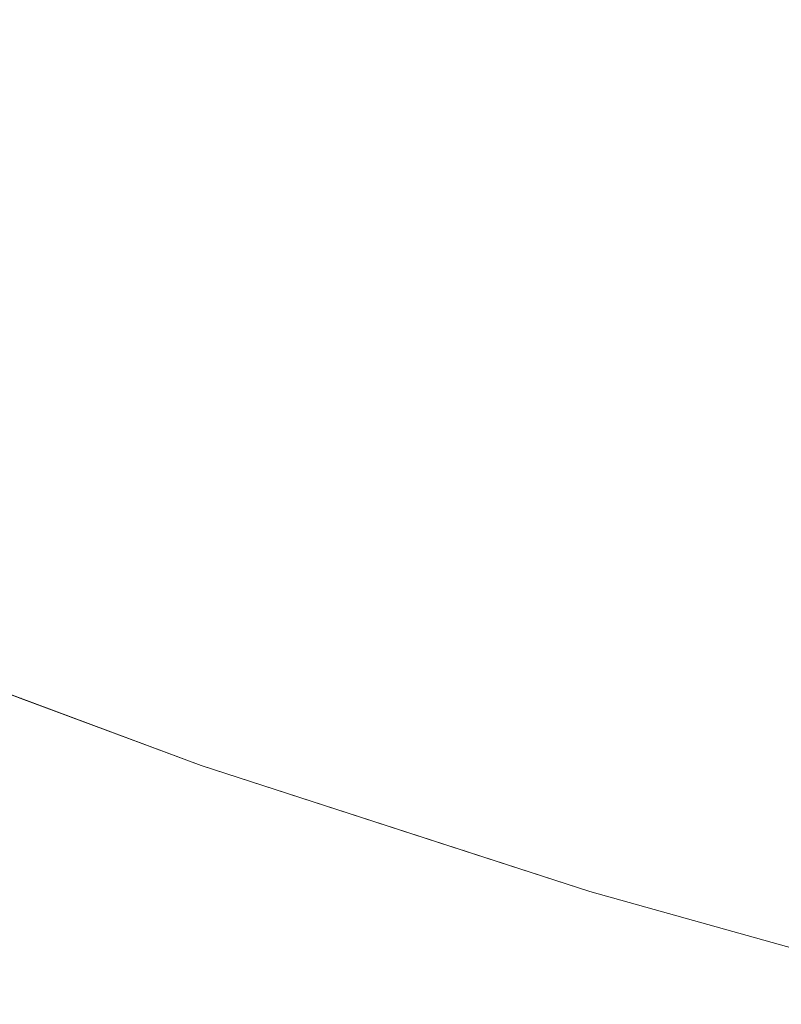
# Model space of a CAD drawing. Header units: centimetres. Extents: x -35.1 to 36.2, y 4.2 to 6.
# Tile 20 of 256: x -35.0179 to -35.0054, y 4.2055 to 4.2217. Entities that reach past the tile are written whole.
import ezdxf

# ---------------------------------------------------------------- set-up
doc = ezdxf.new("R2010")
doc.units = ezdxf.units.CM
doc.header["$LTSCALE"] = 2.54
doc.layers.add('Lucido design-1', color=7, linetype='Continuous')

# ---------------------------------------------------------------- blocks, each defined once
blk = doc.blocks.new('Gruppo-4-1')
at = {"color": 7, "linetype": 'Continuous', "lineweight": 9}
for points, invisible_edges in [([(-35.002214, 4.222929, -2312.367604), (-35.005282, 4.223942, -2312.367604), (-35.006142, 4.222544, -2312.370043), (-35.003017, 4.221512, -2312.370043)], 15), ([(-35.003017, 4.221512, -2313.074297), (-35.006142, 4.222544, -2313.074297), (-35.005282, 4.223942, -2313.076736), (-35.002214, 4.222929, -2313.076736)], 15), ([(-35.010083, 4.222311, -2312.372546), (-35.006968, 4.221199, -2312.372546), (-35.006142, 4.222544, -2312.370043), (-35.009204, 4.223637, -2312.370043)], 15), ([(-35.009204, 4.223637, -2313.074297), (-35.006142, 4.222544, -2313.074297), (-35.006968, 4.221199, -2313.071794), (-35.010083, 4.222311, -2313.071794)], 15), ([(-35.014873, 4.221042, -2312.377736), (-35.014023, 4.222234, -2312.375111), (-35.01705, 4.223484, -2312.375111), (-35.017947, 4.222311, -2312.377736)], 15), ([(-35.01705, 4.223484, -2313.069229), (-35.014023, 4.222234, -2313.069229), (-35.014873, 4.221042, -2313.066604), (-35.017947, 4.222311, -2313.066604)], 15), ([(-35.010083, 4.222311, -2312.372546), (-35.013131, 4.223484, -2312.372546), (-35.014023, 4.222234, -2312.375111), (-35.010925, 4.221042, -2312.375111)], 15), ([(-35.010925, 4.221042, -2313.069229), (-35.014023, 4.222234, -2313.069229), (-35.013131, 4.223484, -2313.071794), (-35.010083, 4.222311, -2313.071794)], 15), ([(-35.003017, 4.221512, -2312.370043), (-35.006142, 4.222544, -2312.370043), (-35.006968, 4.221199, -2312.372546), (-35.003789, 4.22015, -2312.372546)], 15), ([(-35.003789, 4.22015, -2313.071794), (-35.006968, 4.221199, -2313.071794), (-35.006142, 4.222544, -2313.074297), (-35.003017, 4.221512, -2313.074297)], 15), ([(-35.017947, 4.222311, -2312.377736), (-35.018797, 4.221199, -2312.380418), (-35.015679, 4.219912, -2312.380418), (-35.014873, 4.221042, -2312.377736)], 15), ([(-35.017947, 4.222311, -2313.066604), (-35.014873, 4.221042, -2313.066604), (-35.015679, 4.219912, -2313.063922), (-35.018797, 4.221199, -2313.063922)], 15), ([(-35.010925, 4.221042, -2312.375111), (-35.007759, 4.219912, -2312.375111), (-35.006968, 4.221199, -2312.372546), (-35.010083, 4.222311, -2312.372546)], 15), ([(-35.010083, 4.222311, -2313.071794), (-35.006968, 4.221199, -2313.071794), (-35.007759, 4.219912, -2313.069229), (-35.010925, 4.221042, -2313.069229)], 15), ([(-35.011728, 4.219833, -2312.377736), (-35.010925, 4.221042, -2312.375111), (-35.014023, 4.222234, -2312.375111), (-35.014873, 4.221042, -2312.377736)], 15), ([(-35.011728, 4.219833, -2313.066604), (-35.014873, 4.221042, -2313.066604), (-35.014023, 4.222234, -2313.069229), (-35.010925, 4.221042, -2313.069229)], 15), ([(-35.01644, 4.218846, -2312.383155), (-35.015679, 4.219912, -2312.380418), (-35.018797, 4.221199, -2312.380418), (-35.019599, 4.22015, -2312.383155)], 15), ([(-35.018797, 4.221199, -2313.063922), (-35.015679, 4.219912, -2313.063922), (-35.01644, 4.218846, -2313.061185), (-35.019599, 4.22015, -2313.061185)], 15), ([(-35.003789, 4.22015, -2312.372546), (-35.006968, 4.221199, -2312.372546), (-35.007759, 4.219912, -2312.375111), (-35.004529, 4.218846, -2312.375111)], 15), ([(-35.004529, 4.218846, -2313.069229), (-35.007759, 4.219912, -2313.069229), (-35.006968, 4.221199, -2313.071794), (-35.003789, 4.22015, -2313.071794)], 15), ([(-35.014873, 4.221042, -2312.377736), (-35.015679, 4.219912, -2312.380418), (-35.012489, 4.218685, -2312.380418), (-35.011728, 4.219833, -2312.377736)], 15), ([(-35.012489, 4.218685, -2313.063922), (-35.015679, 4.219912, -2313.063922), (-35.014873, 4.221042, -2313.066604), (-35.011728, 4.219833, -2313.066604)], 15), ([(-35.008513, 4.218685, -2312.377736), (-35.007759, 4.219912, -2312.375111), (-35.010925, 4.221042, -2312.375111), (-35.011728, 4.219833, -2312.377736)], 15), ([(-35.010925, 4.221042, -2313.069229), (-35.007759, 4.219912, -2313.069229), (-35.008513, 4.218685, -2313.066604), (-35.011728, 4.219833, -2313.066604)], 15), ([(-35.019599, 4.22015, -2312.383155), (-35.020351, 4.219167, -2312.385944), (-35.017153, 4.217847, -2312.385944), (-35.01644, 4.218846, -2312.383155)], 15), ([(-35.019599, 4.22015, -2313.061185), (-35.01644, 4.218846, -2313.061185), (-35.017153, 4.217847, -2313.058396), (-35.020351, 4.219167, -2313.058396)], 15), ([(-35.013207, 4.217603, -2312.383155), (-35.012489, 4.218685, -2312.380418), (-35.015679, 4.219912, -2312.380418), (-35.01644, 4.218846, -2312.383155)], 15), ([(-35.013207, 4.217603, -2313.061185), (-35.01644, 4.218846, -2313.061185), (-35.015679, 4.219912, -2313.063922), (-35.012489, 4.218685, -2313.063922)], 15), ([(-35.011728, 4.219833, -2312.377736), (-35.012489, 4.218685, -2312.380418), (-35.009229, 4.217521, -2312.380418), (-35.008513, 4.218685, -2312.377736)], 15), ([(-35.011728, 4.219833, -2313.066604), (-35.008513, 4.218685, -2313.066604), (-35.009229, 4.217521, -2313.063922), (-35.012489, 4.218685, -2313.063922)], 15), ([(-35.004529, 4.218846, -2312.375111), (-35.007759, 4.219912, -2312.375111), (-35.008513, 4.218685, -2312.377736), (-35.005234, 4.217603, -2312.377736)], 15), ([(-35.005234, 4.217603, -2313.066604), (-35.008513, 4.218685, -2313.066604), (-35.007759, 4.219912, -2313.069229), (-35.004529, 4.218846, -2313.069229)], 15), ([(-35.017816, 4.216917, -2312.388781), (-35.017153, 4.217847, -2312.385944), (-35.020351, 4.219167, -2312.385944), (-35.021051, 4.218252, -2312.388781)], 15), ([(-35.020351, 4.219167, -2313.058396), (-35.017153, 4.217847, -2313.058396), (-35.017816, 4.216917, -2313.055559), (-35.021051, 4.218252, -2313.055559)], 15), ([(-35.01644, 4.218846, -2312.383155), (-35.017153, 4.217847, -2312.385944), (-35.01388, 4.216588, -2312.385944), (-35.013207, 4.217603, -2312.383155)], 15), ([(-35.01388, 4.216588, -2313.058396), (-35.017153, 4.217847, -2313.058396), (-35.01644, 4.218846, -2313.061185), (-35.013207, 4.217603, -2313.061185)], 15), ([(-35.009904, 4.216423, -2312.383155), (-35.009229, 4.217521, -2312.380418), (-35.012489, 4.218685, -2312.380418), (-35.013207, 4.217603, -2312.383155)], 15), ([(-35.012489, 4.218685, -2313.063922), (-35.009229, 4.217521, -2313.063922), (-35.009904, 4.216423, -2313.061185), (-35.013207, 4.217603, -2313.061185)], 15), ([(-35.005234, 4.217603, -2312.377736), (-35.008513, 4.218685, -2312.377736), (-35.009229, 4.217521, -2312.380418), (-35.005902, 4.216423, -2312.380418)], 15), ([(-35.005902, 4.216423, -2313.063922), (-35.009229, 4.217521, -2313.063922), (-35.008513, 4.218685, -2313.066604), (-35.005234, 4.217603, -2313.066604)], 15), ([(-35.021051, 4.218252, -2312.388781), (-35.021696, 4.217408, -2312.391665), (-35.018428, 4.216059, -2312.391665), (-35.017816, 4.216917, -2312.388781)], 15), ([(-35.021051, 4.218252, -2313.055559), (-35.017816, 4.216917, -2313.055559), (-35.018428, 4.216059, -2313.052675), (-35.021696, 4.217408, -2313.052675)], 15), ([(-35.014507, 4.215644, -2312.388781), (-35.01388, 4.216588, -2312.385944), (-35.017153, 4.217847, -2312.385944), (-35.017816, 4.216917, -2312.388781)], 15), ([(-35.014507, 4.215644, -2313.055559), (-35.017816, 4.216917, -2313.055559), (-35.017153, 4.217847, -2313.058396), (-35.01388, 4.216588, -2313.058396)], 15), ([(-35.013207, 4.217603, -2312.383155), (-35.01388, 4.216588, -2312.385944), (-35.010536, 4.215394, -2312.385944), (-35.009904, 4.216423, -2312.383155)], 15), ([(-35.013207, 4.217603, -2313.061185), (-35.009904, 4.216423, -2313.061185), (-35.010536, 4.215394, -2313.058396), (-35.01388, 4.216588, -2313.058396)], 15), ([(-35.005902, 4.216423, -2312.380418), (-35.002512, 4.215394, -2312.380418), (-35.001892, 4.216588, -2312.377736), (-35.005234, 4.217603, -2312.377736)], 15), ([(-35.005234, 4.217603, -2313.066604), (-35.001892, 4.216588, -2313.066604), (-35.002512, 4.215394, -2313.063922), (-35.005902, 4.216423, -2313.063922)], 15), ([(-35.006533, 4.215311, -2312.383155), (-35.005902, 4.216423, -2312.380418), (-35.009229, 4.217521, -2312.380418), (-35.009904, 4.216423, -2312.383155)], 15), ([(-35.006533, 4.215311, -2313.061185), (-35.009904, 4.216423, -2313.061185), (-35.009229, 4.217521, -2313.063922), (-35.005902, 4.216423, -2313.063922)], 15), ([(-35.017816, 4.216917, -2312.388781), (-35.018428, 4.216059, -2312.391665), (-35.015085, 4.214773, -2312.391665), (-35.014507, 4.215644, -2312.388781)], 15), ([(-35.015085, 4.214773, -2313.052675), (-35.018428, 4.216059, -2313.052675), (-35.017816, 4.216917, -2313.055559), (-35.014507, 4.215644, -2313.055559)], 15), ([(-35.011125, 4.214436, -2312.388781), (-35.010536, 4.215394, -2312.385944), (-35.01388, 4.216588, -2312.385944), (-35.014507, 4.215644, -2312.388781)], 15), ([(-35.01388, 4.216588, -2313.058396), (-35.010536, 4.215394, -2313.058396), (-35.011125, 4.214436, -2313.055559), (-35.014507, 4.215644, -2313.055559)], 15), ([(-35.009904, 4.216423, -2312.383155), (-35.010536, 4.215394, -2312.385944), (-35.007124, 4.214268, -2312.385944), (-35.006533, 4.215311, -2312.383155)], 15), ([(-35.007124, 4.214268, -2313.058396), (-35.010536, 4.215394, -2313.058396), (-35.009904, 4.216423, -2313.061185), (-35.006533, 4.215311, -2313.061185)], 15), ([(-35.003098, 4.214268, -2312.383155), (-35.002512, 4.215394, -2312.380418), (-35.005902, 4.216423, -2312.380418), (-35.006533, 4.215311, -2312.383155)], 15), ([(-35.005902, 4.216423, -2313.063922), (-35.002512, 4.215394, -2313.063922), (-35.003098, 4.214268, -2313.061185), (-35.006533, 4.215311, -2313.061185)], 15), ([(-35.015613, 4.213977, -2312.39459), (-35.015085, 4.214773, -2312.391665), (-35.018428, 4.216059, -2312.391665), (-35.018987, 4.215275, -2312.39459)], 15), ([(-35.015613, 4.213977, -2313.04975), (-35.018987, 4.215275, -2313.04975), (-35.018428, 4.216059, -2313.052675), (-35.015085, 4.214773, -2313.052675)], 15), ([(-35.014507, 4.215644, -2312.388781), (-35.015085, 4.214773, -2312.391665), (-35.011668, 4.213553, -2312.391665), (-35.011125, 4.214436, -2312.388781)], 15), ([(-35.014507, 4.215644, -2313.055559), (-35.011125, 4.214436, -2313.055559), (-35.011668, 4.213553, -2313.052675), (-35.015085, 4.214773, -2313.052675)], 15), ([(-35.007674, 4.213298, -2312.388781), (-35.007124, 4.214268, -2312.385944), (-35.010536, 4.215394, -2312.385944), (-35.011125, 4.214436, -2312.388781)], 15), ([(-35.007674, 4.213298, -2313.055559), (-35.011125, 4.214436, -2313.055559), (-35.010536, 4.215394, -2313.058396), (-35.007124, 4.214268, -2313.058396)], 15), ([(-35.018987, 4.215275, -2312.39459), (-35.019492, 4.214568, -2312.397555), (-35.016089, 4.213259, -2312.397555), (-35.015613, 4.213977, -2312.39459)], 15), ([(-35.016089, 4.213259, -2313.046785), (-35.019492, 4.214568, -2313.046785), (-35.018987, 4.215275, -2313.04975), (-35.015613, 4.213977, -2313.04975)], 15), ([(-35.006533, 4.215311, -2312.383155), (-35.007124, 4.214268, -2312.385944), (-35.003647, 4.213212, -2312.385944), (-35.003098, 4.214268, -2312.383155)], 15), ([(-35.006533, 4.215311, -2313.061185), (-35.003098, 4.214268, -2313.061185), (-35.003647, 4.213212, -2313.058396), (-35.007124, 4.214268, -2313.058396)], 15), ([(-35.012164, 4.212746, -2312.39459), (-35.011668, 4.213553, -2312.391665), (-35.015085, 4.214773, -2312.391665), (-35.015613, 4.213977, -2312.39459)], 15), ([(-35.015085, 4.214773, -2313.052675), (-35.011668, 4.213553, -2313.052675), (-35.012164, 4.212746, -2313.04975), (-35.015613, 4.213977, -2313.04975)], 15), ([(-35.016513, 4.212621, -2312.400554), (-35.016089, 4.213259, -2312.397555), (-35.019492, 4.214568, -2312.397555), (-35.019941, 4.21394, -2312.400554)], 15), ([(-35.016513, 4.212621, -2313.043786), (-35.019941, 4.21394, -2313.043786), (-35.019492, 4.214568, -2313.046785), (-35.016089, 4.213259, -2313.046785)], 15), ([(-35.011125, 4.214436, -2312.388781), (-35.011668, 4.213553, -2312.391665), (-35.008181, 4.212402, -2312.391665), (-35.007674, 4.213298, -2312.388781)], 15), ([(-35.008181, 4.212402, -2313.052675), (-35.011668, 4.213553, -2313.052675), (-35.011125, 4.214436, -2313.055559), (-35.007674, 4.213298, -2313.055559)], 15), ([(-35.004157, 4.21223, -2312.388781), (-35.003647, 4.213212, -2312.385944), (-35.007124, 4.214268, -2312.385944), (-35.007674, 4.213298, -2312.388781)], 15), ([(-35.007124, 4.214268, -2313.058396), (-35.003647, 4.213212, -2313.058396), (-35.004157, 4.21223, -2313.055559), (-35.007674, 4.213298, -2313.055559)], 15), ([(-35.019941, 4.21394, -2312.400554), (-35.020332, 4.213391, -2312.403583), (-35.016882, 4.212064, -2312.403583), (-35.016513, 4.212621, -2312.400554)], 15), ([(-35.016882, 4.212064, -2313.040757), (-35.020332, 4.213391, -2313.040757), (-35.019941, 4.21394, -2313.043786), (-35.016513, 4.212621, -2313.043786)], 15), ([(-35.015613, 4.213977, -2312.39459), (-35.016089, 4.213259, -2312.397555), (-35.012612, 4.212018, -2312.397555), (-35.012164, 4.212746, -2312.39459)], 15), ([(-35.015613, 4.213977, -2313.04975), (-35.012164, 4.212746, -2313.04975), (-35.012612, 4.212018, -2313.046785), (-35.016089, 4.213259, -2313.046785)], 15), ([(-35.008645, 4.211585, -2312.39459), (-35.008181, 4.212402, -2312.391665), (-35.011668, 4.213553, -2312.391665), (-35.012164, 4.212746, -2312.39459)], 15), ([(-35.008645, 4.211585, -2313.04975), (-35.012164, 4.212746, -2313.04975), (-35.011668, 4.213553, -2313.052675), (-35.008181, 4.212402, -2313.052675)], 15), ([(-35.017197, 4.21159, -2312.40664), (-35.016882, 4.212064, -2312.403583), (-35.020332, 4.213391, -2312.403583), (-35.020665, 4.212924, -2312.40664)], 15), ([(-35.017197, 4.21159, -2313.0377), (-35.020665, 4.212924, -2313.0377), (-35.020332, 4.213391, -2313.040757), (-35.016882, 4.212064, -2313.040757)], 15), ([(-35.01301, 4.21137, -2312.400554), (-35.012612, 4.212018, -2312.397555), (-35.016089, 4.213259, -2312.397555), (-35.016513, 4.212621, -2312.400554)], 15), ([(-35.016089, 4.213259, -2313.046785), (-35.012612, 4.212018, -2313.046785), (-35.01301, 4.21137, -2313.043786), (-35.016513, 4.212621, -2313.043786)], 15), ([(-35.007674, 4.213298, -2312.388781), (-35.008181, 4.212402, -2312.391665), (-35.004628, 4.211324, -2312.391665), (-35.004157, 4.21223, -2312.388781)], 15), ([(-35.007674, 4.213298, -2313.055559), (-35.004157, 4.21223, -2313.055559), (-35.004628, 4.211324, -2313.052675), (-35.008181, 4.212402, -2313.052675)], 15), ([(-35.020665, 4.212924, -2312.40664), (-35.020939, 4.21254, -2312.409719), (-35.017455, 4.2112, -2312.409719), (-35.017197, 4.21159, -2312.40664)], 15), ([(-35.017455, 4.2112, -2313.034621), (-35.020939, 4.21254, -2313.034621), (-35.020665, 4.212924, -2313.0377), (-35.017197, 4.21159, -2313.0377)], 15), ([(-35.012164, 4.212746, -2312.39459), (-35.012612, 4.212018, -2312.397555), (-35.009063, 4.210847, -2312.397555), (-35.008645, 4.211585, -2312.39459)], 15), ([(-35.009063, 4.210847, -2313.046785), (-35.012612, 4.212018, -2313.046785), (-35.012164, 4.212746, -2313.04975), (-35.008645, 4.211585, -2313.04975)], 15), ([(-35.016513, 4.212621, -2312.400554), (-35.016882, 4.212064, -2312.403583), (-35.013357, 4.210805, -2312.403583), (-35.01301, 4.21137, -2312.400554)], 15), ([(-35.016513, 4.212621, -2313.043786), (-35.01301, 4.21137, -2313.043786), (-35.013357, 4.210805, -2313.040757), (-35.016882, 4.212064, -2313.040757)], 15), ([(-35.017657, 4.210896, -2312.412816), (-35.017455, 4.2112, -2312.409719), (-35.020939, 4.21254, -2312.409719), (-35.021153, 4.21224, -2312.412816)], 15), ([(-35.017657, 4.210896, -2313.031524), (-35.021153, 4.21224, -2313.031524), (-35.020939, 4.21254, -2313.034621), (-35.017455, 4.2112, -2313.034621)], 15), ([(-35.005059, 4.210496, -2312.39459), (-35.004628, 4.211324, -2312.391665), (-35.008181, 4.212402, -2312.391665), (-35.008645, 4.211585, -2312.39459)], 15), ([(-35.008181, 4.212402, -2313.052675), (-35.004628, 4.211324, -2313.052675), (-35.005059, 4.210496, -2313.04975), (-35.008645, 4.211585, -2313.04975)], 15), ([(-35.021153, 4.21224, -2312.412816), (-35.021306, 4.212026, -2312.415926), (-35.017802, 4.210678, -2312.415926), (-35.017657, 4.210896, -2312.412816)], 15), ([(-35.017802, 4.210678, -2313.028414), (-35.021306, 4.212026, -2313.028414), (-35.021153, 4.21224, -2313.031524), (-35.017657, 4.210896, -2313.031524)], 15), ([(-35.017889, 4.210547, -2312.419046), (-35.017802, 4.210678, -2312.415926), (-35.021306, 4.212026, -2312.415926), (-35.021398, 4.211896, -2312.419046)], 15), ([(-35.017889, 4.210547, -2313.025294), (-35.021398, 4.211896, -2313.025294), (-35.021306, 4.212026, -2313.028414), (-35.017802, 4.210678, -2313.028414)], 15), ([(-35.013652, 4.210324, -2312.40664), (-35.013357, 4.210805, -2312.403583), (-35.016882, 4.212064, -2312.403583), (-35.017197, 4.21159, -2312.40664)], 15), ([(-35.016882, 4.212064, -2313.040757), (-35.013357, 4.210805, -2313.040757), (-35.013652, 4.210324, -2313.0377), (-35.017197, 4.21159, -2313.0377)], 15), ([(-35.009435, 4.210191, -2312.400554), (-35.009063, 4.210847, -2312.397555), (-35.012612, 4.212018, -2312.397555), (-35.01301, 4.21137, -2312.400554)], 15), ([(-35.009435, 4.210191, -2313.043786), (-35.01301, 4.21137, -2313.043786), (-35.012612, 4.212018, -2313.046785), (-35.009063, 4.210847, -2313.046785)], 15), ([(-35.017889, 4.210547, -2312.419046), (-35.021398, 4.211896, -2312.419046), (-35.021061, 4.211707, -2312.42217)], 11), ([(-35.021061, 4.211707, -2313.02217), (-35.021398, 4.211896, -2313.025294), (-35.017889, 4.210547, -2313.025294)], 11), ([(-35.021061, 4.211707, -2312.42217), (-35.017906, 4.210535, -2312.42217), (-35.017889, 4.210547, -2312.419046)], 10), ([(-35.017906, 4.210535, -2312.42217), (-35.021061, 4.211707, -2312.42217), (-35.021061, 4.211707, -2313.02217), (-35.014955, 4.209438, -2313.02217)], 10), ([(-35.017889, 4.210547, -2313.025294), (-35.014955, 4.209438, -2313.02217), (-35.021061, 4.211707, -2313.02217)], 9), ([(-35.017197, 4.21159, -2312.40664), (-35.017455, 4.2112, -2312.409719), (-35.013895, 4.209929, -2312.409719), (-35.013652, 4.210324, -2312.40664)], 15), ([(-35.017197, 4.21159, -2313.0377), (-35.013652, 4.210324, -2313.0377), (-35.013895, 4.209929, -2313.034621), (-35.017455, 4.2112, -2313.034621)], 15), ([(-35.008645, 4.211585, -2312.39459), (-35.009063, 4.210847, -2312.397555), (-35.005447, 4.209749, -2312.397555), (-35.005059, 4.210496, -2312.39459)], 15), ([(-35.008645, 4.211585, -2313.04975), (-35.005059, 4.210496, -2313.04975), (-35.005447, 4.209749, -2313.046785), (-35.009063, 4.210847, -2313.046785)], 15), ([(-35.01301, 4.21137, -2312.400554), (-35.013357, 4.210805, -2312.403583), (-35.00976, 4.209618, -2312.403583), (-35.009435, 4.210191, -2312.400554)], 15), ([(-35.00976, 4.209618, -2313.040757), (-35.013357, 4.210805, -2313.040757), (-35.01301, 4.21137, -2313.043786), (-35.009435, 4.210191, -2313.043786)], 15), ([(-35.014085, 4.20962, -2312.412816), (-35.013895, 4.209929, -2312.409719), (-35.017455, 4.2112, -2312.409719), (-35.017657, 4.210896, -2312.412816)], 15), ([(-35.017455, 4.2112, -2313.034621), (-35.013895, 4.209929, -2313.034621), (-35.014085, 4.20962, -2313.031524), (-35.017657, 4.210896, -2313.031524)], 15), ([(-35.017657, 4.210896, -2312.412816), (-35.017802, 4.210678, -2312.415926), (-35.014221, 4.209399, -2312.415926), (-35.014085, 4.20962, -2312.412816)], 15), ([(-35.017657, 4.210896, -2313.031524), (-35.014085, 4.20962, -2313.031524), (-35.014221, 4.209399, -2313.028414), (-35.017802, 4.210678, -2313.028414)], 15), ([(-35.010036, 4.209131, -2312.40664), (-35.00976, 4.209618, -2312.403583), (-35.013357, 4.210805, -2312.403583), (-35.013652, 4.210324, -2312.40664)], 15), ([(-35.010036, 4.209131, -2313.0377), (-35.013652, 4.210324, -2313.0377), (-35.013357, 4.210805, -2313.040757), (-35.00976, 4.209618, -2313.040757)], 15), ([(-35.005793, 4.209085, -2312.400554), (-35.005447, 4.209749, -2312.397555), (-35.009063, 4.210847, -2312.397555), (-35.009435, 4.210191, -2312.400554)], 15), ([(-35.009063, 4.210847, -2313.046785), (-35.005447, 4.209749, -2313.046785), (-35.005793, 4.209085, -2313.043786), (-35.009435, 4.210191, -2313.043786)], 15), ([(-35.014303, 4.209266, -2312.419046), (-35.014221, 4.209399, -2312.415926), (-35.017802, 4.210678, -2312.415926), (-35.017889, 4.210547, -2312.419046)], 15), ([(-35.017802, 4.210678, -2313.028414), (-35.014221, 4.209399, -2313.028414), (-35.014303, 4.209266, -2313.025294), (-35.017889, 4.210547, -2313.025294)], 15), ([(-35.017889, 4.210547, -2312.419046), (-35.017906, 4.210535, -2312.42217), (-35.014955, 4.209438, -2312.42217)], 9), ([(-35.014955, 4.209438, -2313.02217), (-35.014955, 4.209438, -2312.42217), (-35.017906, 4.210535, -2312.42217)], 9), ([(-35.014955, 4.209438, -2312.42217), (-35.014303, 4.209266, -2312.419046), (-35.017889, 4.210547, -2312.419046)], 11), ([(-35.017889, 4.210547, -2313.025294), (-35.014303, 4.209266, -2313.025294), (-35.014955, 4.209438, -2313.02217)], 11), ([(-35.005059, 4.210496, -2312.39459), (-35.005447, 4.209749, -2312.397555), (-35.001768, 4.208728, -2312.397555), (-35.00141, 4.209483, -2312.39459)], 15), ([(-35.013652, 4.210324, -2312.40664), (-35.013895, 4.209929, -2312.409719), (-35.010263, 4.20873, -2312.409719), (-35.010036, 4.209131, -2312.40664)], 15), ([(-35.010263, 4.20873, -2313.034621), (-35.013895, 4.209929, -2313.034621), (-35.013652, 4.210324, -2313.0377), (-35.010036, 4.209131, -2313.0377)], 15), ([(-35.009435, 4.210191, -2312.400554), (-35.00976, 4.209618, -2312.403583), (-35.006094, 4.208505, -2312.403583), (-35.005793, 4.209085, -2312.400554)], 15), ([(-35.009435, 4.210191, -2313.043786), (-35.005793, 4.209085, -2313.043786), (-35.006094, 4.208505, -2313.040757), (-35.00976, 4.209618, -2313.040757)], 15), ([(-35.01044, 4.208417, -2312.412816), (-35.010263, 4.20873, -2312.409719), (-35.013895, 4.209929, -2312.409719), (-35.014085, 4.20962, -2312.412816)], 15), ([(-35.01044, 4.208417, -2313.031524), (-35.014085, 4.20962, -2313.031524), (-35.013895, 4.209929, -2313.034621), (-35.010263, 4.20873, -2313.034621)], 15), ([(-35.002086, 4.208056, -2312.400554), (-35.001768, 4.208728, -2312.397555), (-35.005447, 4.209749, -2312.397555), (-35.005793, 4.209085, -2312.400554)], 15), ([(-35.002086, 4.208056, -2313.043786), (-35.005793, 4.209085, -2313.043786), (-35.005447, 4.209749, -2313.046785), (-35.001768, 4.208728, -2313.046785)], 15), ([(-35.014085, 4.20962, -2312.412816), (-35.014221, 4.209399, -2312.415926), (-35.010567, 4.208193, -2312.415926), (-35.01044, 4.208417, -2312.412816)], 15), ([(-35.010567, 4.208193, -2313.028414), (-35.014221, 4.209399, -2313.028414), (-35.014085, 4.20962, -2313.031524), (-35.01044, 4.208417, -2313.031524)], 15), ([(-35.00635, 4.208012, -2312.40664), (-35.006094, 4.208505, -2312.403583), (-35.00976, 4.209618, -2312.403583), (-35.010036, 4.209131, -2312.40664)], 15), ([(-35.00976, 4.209618, -2313.040757), (-35.006094, 4.208505, -2313.040757), (-35.00635, 4.208012, -2313.0377), (-35.010036, 4.209131, -2313.0377)], 15), ([(-35.014303, 4.209266, -2312.419046), (-35.014955, 4.209438, -2312.42217), (-35.01066, 4.208043, -2312.42217), (-35.010643, 4.208059, -2312.419046)], 13), ([(-35.01066, 4.208043, -2312.42217), (-35.014955, 4.209438, -2312.42217), (-35.014955, 4.209438, -2313.02217), (-35.008587, 4.207369, -2313.02217)], 10), ([(-35.014955, 4.209438, -2313.02217), (-35.014303, 4.209266, -2313.025294), (-35.010643, 4.208059, -2313.025294)], 11), ([(-35.010643, 4.208059, -2313.025294), (-35.008587, 4.207369, -2313.02217), (-35.014955, 4.209438, -2313.02217)], 9), ([(-35.010643, 4.208059, -2312.419046), (-35.010567, 4.208193, -2312.415926), (-35.014221, 4.209399, -2312.415926), (-35.014303, 4.209266, -2312.419046)], 15), ([(-35.010643, 4.208059, -2313.025294), (-35.014303, 4.209266, -2313.025294), (-35.014221, 4.209399, -2313.028414), (-35.010567, 4.208193, -2313.028414)], 15), ([(-35.010036, 4.209131, -2312.40664), (-35.010263, 4.20873, -2312.409719), (-35.006561, 4.207606, -2312.409719), (-35.00635, 4.208012, -2312.40664)], 15), ([(-35.010036, 4.209131, -2313.0377), (-35.00635, 4.208012, -2313.0377), (-35.006561, 4.207606, -2313.034621), (-35.010263, 4.20873, -2313.034621)], 15), ([(-35.005793, 4.209085, -2312.400554), (-35.006094, 4.208505, -2312.403583), (-35.002364, 4.20747, -2312.403583), (-35.002086, 4.208056, -2312.400554)], 15), ([(-35.002364, 4.20747, -2313.040757), (-35.006094, 4.208505, -2313.040757), (-35.005793, 4.209085, -2313.043786), (-35.002086, 4.208056, -2313.043786)], 15), ([(-35.006726, 4.20729, -2312.412816), (-35.006561, 4.207606, -2312.409719), (-35.010263, 4.20873, -2312.409719), (-35.01044, 4.208417, -2312.412816)], 15), ([(-35.010263, 4.20873, -2313.034621), (-35.006561, 4.207606, -2313.034621), (-35.006726, 4.20729, -2313.031524), (-35.01044, 4.208417, -2313.031524)], 15), ([(-35.01044, 4.208417, -2312.412816), (-35.010567, 4.208193, -2312.415926), (-35.006844, 4.207063, -2312.415926), (-35.006726, 4.20729, -2312.412816)], 15), ([(-35.01044, 4.208417, -2313.031524), (-35.006726, 4.20729, -2313.031524), (-35.006844, 4.207063, -2313.028414), (-35.010567, 4.208193, -2313.028414)], 15), ([(-35.0026, 4.206971, -2312.40664), (-35.002364, 4.20747, -2312.403583), (-35.006094, 4.208505, -2312.403583), (-35.00635, 4.208012, -2312.40664)], 15), ([(-35.0026, 4.206971, -2313.0377), (-35.00635, 4.208012, -2313.0377), (-35.006094, 4.208505, -2313.040757), (-35.002364, 4.20747, -2313.040757)], 15), ([(-35.010643, 4.208059, -2312.419046), (-35.01066, 4.208043, -2312.42217), (-35.008587, 4.207369, -2312.42217)], 9), ([(-35.006915, 4.206927, -2312.419046), (-35.006844, 4.207063, -2312.415926), (-35.010567, 4.208193, -2312.415926), (-35.010643, 4.208059, -2312.419046)], 15), ([(-35.010567, 4.208193, -2313.028414), (-35.006844, 4.207063, -2313.028414), (-35.006915, 4.206927, -2313.025294), (-35.010643, 4.208059, -2313.025294)], 15), ([(-35.008587, 4.207369, -2312.42217), (-35.006915, 4.206927, -2312.419046), (-35.010643, 4.208059, -2312.419046)], 11), ([(-35.010643, 4.208059, -2313.025294), (-35.006915, 4.206927, -2313.025294), (-35.008587, 4.207369, -2313.02217)], 11), ([(-35.008587, 4.207369, -2313.02217), (-35.008587, 4.207369, -2312.42217), (-35.01066, 4.208043, -2312.42217)], 9), ([(-35.00635, 4.208012, -2312.40664), (-35.006561, 4.207606, -2312.409719), (-35.002795, 4.206561, -2312.409719), (-35.0026, 4.206971, -2312.40664)], 15), ([(-35.002795, 4.206561, -2313.034621), (-35.006561, 4.207606, -2313.034621), (-35.00635, 4.208012, -2313.0377), (-35.0026, 4.206971, -2313.0377)], 15), ([(-35.002946, 4.206241, -2312.412816), (-35.002795, 4.206561, -2312.409719), (-35.006561, 4.207606, -2312.409719), (-35.006726, 4.20729, -2312.412816)], 15), ([(-35.002946, 4.206241, -2313.031524), (-35.006726, 4.20729, -2313.031524), (-35.006561, 4.207606, -2313.034621), (-35.002795, 4.206561, -2313.034621)], 15), ([(-35.006915, 4.206927, -2312.419046), (-35.008587, 4.207369, -2312.42217), (-35.003137, 4.205847, -2312.42217), (-35.00312, 4.205873, -2312.419046)], 13), ([(-35.003137, 4.205847, -2312.42217), (-35.008587, 4.207369, -2312.42217), (-35.008587, 4.207369, -2313.02217), (-35.001974, 4.205523, -2313.02217)], 10), ([(-35.001974, 4.205523, -2313.02217), (-35.008587, 4.207369, -2313.02217), (-35.006915, 4.206927, -2313.025294), (-35.00312, 4.205873, -2313.025294)], 14), ([(-35.006726, 4.20729, -2312.412816), (-35.006844, 4.207063, -2312.415926), (-35.003055, 4.206011, -2312.415926), (-35.002946, 4.206241, -2312.412816)], 15), ([(-35.003055, 4.206011, -2313.028414), (-35.006844, 4.207063, -2313.028414), (-35.006726, 4.20729, -2313.031524), (-35.002946, 4.206241, -2313.031524)], 15), ([(-35.00312, 4.205873, -2312.419046), (-35.003055, 4.206011, -2312.415926), (-35.006844, 4.207063, -2312.415926), (-35.006915, 4.206927, -2312.419046)], 15), ([(-35.00312, 4.205873, -2313.025294), (-35.006915, 4.206927, -2313.025294), (-35.006844, 4.207063, -2313.028414), (-35.003055, 4.206011, -2313.028414)], 15)]:
    blk.add_3dface(points, dxfattribs=dict(at, invisible_edges=invisible_edges))

msp = doc.modelspace()

# ---------------------------------------------------------------- block references
at = {"layer": 'Lucido design-1', "color": 7}
msp.add_blockref('Gruppo-4-1', (0, 0), dxfattribs=at)

doc.saveas('drawing.dxf')
